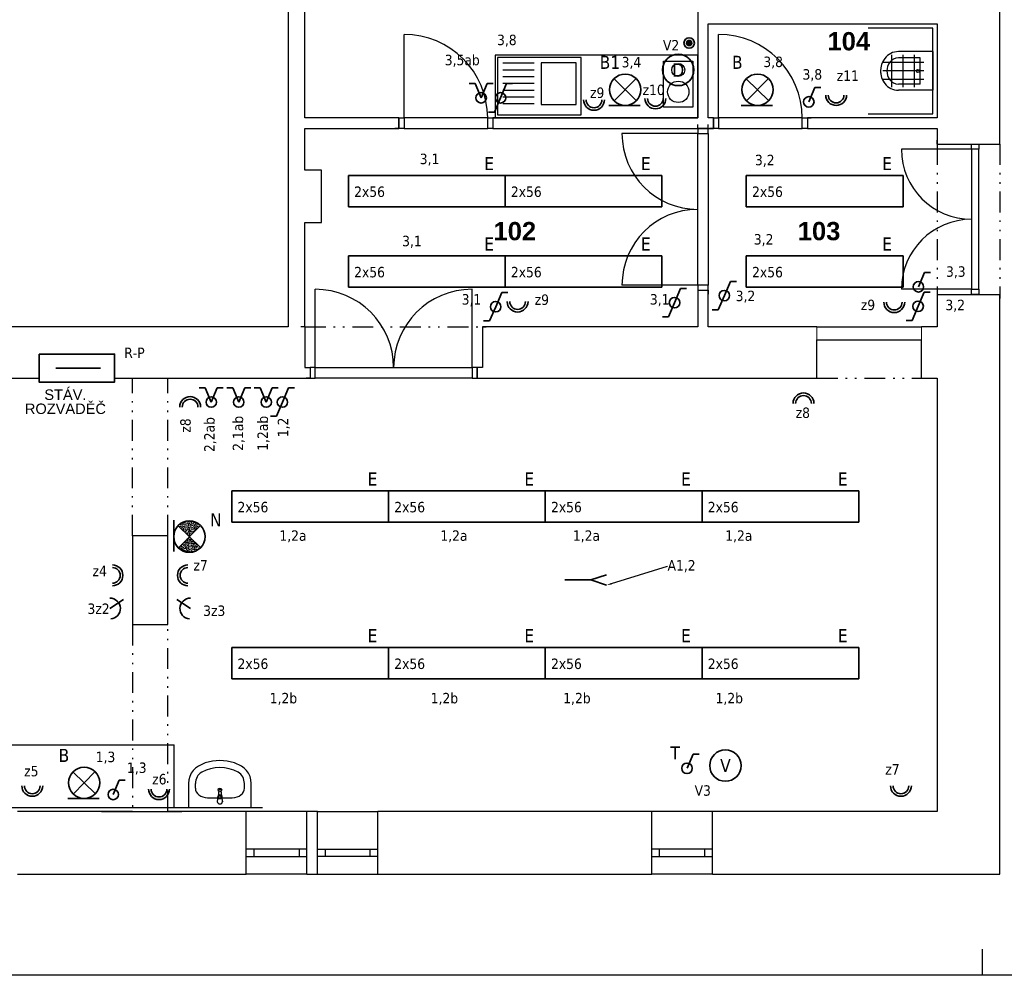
# Model space of a CAD drawing. Header units: millimetres. Extents: x -43330 to -14980, y 7648 to 41537.
# Tile 3 of 5: x -34795 to -25373, y 26687 to 35836. Entities that reach past the tile are written whole.
import ezdxf
from ezdxf import colors
from ezdxf.entities.mleader import LeaderData, LeaderLine
from ezdxf.enums import TextEntityAlignment as Align
from ezdxf.math import Vec2, Vec3

# ---------------------------------------------------------------- set-up
doc = ezdxf.new("R2010")
doc.units = ezdxf.units.MM
doc.header["$MEASUREMENT"] = 0
doc.linetypes.add('Čerchovaná se dvěma tečkami M', pattern=[455, 200, -75, 15, -75, 15, -75])
doc.linetypes.add('Čárkovaná M', pattern=[200, 100, -100])
for name, color, linetype, lineweight in [('0_E_Osv', 1, 'Continuous', 35), ('0_E_Pop', 4, 'Continuous', 20), ('E_BYTY', 1, 'Continuous', 35)]:
    doc.layers.add(name, color=color, linetype=linetype, lineweight=lineweight)
for name, color, linetype in [('Dveře ArchiCADu', 7, 'Continuous'), ('Nábytek', 7, 'Continuous'), ('Okna ArchiCADu', 7, 'Continuous'), ('SLEPAK', 7, 'Continuous')]:
    doc.layers.add(name, color=color, linetype=linetype)
doc.styles.add('GENERATED_STYLE_1', font='arialbd.ttf')
doc.styles.add('GENERATED_STYLE_2', font='arial.ttf')
doc.styles.get("Standard").update_dxf_attribs({"font": 'tahoma.ttf'})

# ---------------------------------------------------------------- blocks, each defined once
blk = doc.blocks.new('Sv_zářivkové 2x36W')
at = {"linetype": 'Continuous'}
for p, q in [((1500, 150), (0, 150)), ((0, 150), (0, -150)), ((1500, -150), (1500, 150)), ((0, -150), (1500, -150))]:
    blk.add_line(p, q, dxfattribs=at)
at = {"flags": 9}
for tag, p in [('MJ', (200, 331.1)), ('SKUPINA', (200, 181.1))]:
    blk.add_attdef(tag, text='', height=100, dxfattribs=at).set_placement(p, align=Align.RIGHT)
for tag, p, height, flags in [('OZNAČENÍ', (1300, 200), 125, 8), ('TYP', (54.9, -56.5), 100, 8), ('VÝROBCE', (300, -300), 100, 9), ('POPIS', (300, -450), 100, 9), ('POZNÁMKA', (300, -600), 100, 9)]:
    blk.add_attdef(tag, p, '', height=height, dxfattribs=dict(flags=flags))
blk = doc.blocks.new('Zásuvka 230V_Dvojitá')
for radius in [99.9, 75]:
    blk.add_arc((0, 99.9), radius, 180, 0)
for tag, p, height, flags in [('OZNAČENÍ', (100, 150), 125, 8), ('TYP', (200, 0), 100, 9), ('VÝROBCE', (200, -150), 100, 9), ('POPIS', (-300, -350), 100, 9), ('POZNÁMKA', (-300, -500), 100, 9)]:
    blk.add_attdef(tag, p, '', height=height, dxfattribs=dict(flags=flags))
at = {"flags": 9}
for tag, p in [('MJ', (-350, 150)), ('SKUPINA', (-350, 0))]:
    blk.add_attdef(tag, text='', height=100, dxfattribs=at).set_placement(p, align=Align.RIGHT)
blk = doc.blocks.new('Sv_žárovkové nástěnné')
at = {"linetype": 'Continuous'}
blk.add_line((-149.9, 156.7), (-149.9, -143.3), dxfattribs=at)
for p, q in [((-107.2, 104.9), (107.2, -104.9)), ((-104.9, -107.2), (104.9, 107.2))]:
    blk.add_line(p, q)
blk.add_circle((0, 0), 150)
at = {"flags": 9}
for tag, p in [('MJ', (-250, 100)), ('SKUPINA', (-250, -50))]:
    blk.add_attdef(tag, text='', height=100, dxfattribs=at).set_placement(p, align=Align.RIGHT)
for tag, p, height, flags in [('OZNAČENÍ', (200, 100), 125, 8), ('TYP', (300, -50), 100, 9), ('VÝROBCE', (300, -200), 100, 9), ('POPIS', (-200, -400), 100, 9), ('POZNÁMKA', (-200, -550), 100, 9)]:
    blk.add_attdef(tag, p, '', height=height, dxfattribs=dict(flags=flags))
blk = doc.blocks.new('Spínač jednopólový ř.1')
for p, q in [((0, 0), (57.6, 136.5)), ((57.6, 136.5), (115.1, 136.5))]:
    blk.add_line(p, q)
blk.add_circle((0, 0), 50)
at = {"flags": 9}
for tag, p in [('MJ', (-300, 200)), ('SKUPINA', (-300, 50))]:
    blk.add_attdef(tag, text='', height=100, dxfattribs=at).set_placement(p, align=Align.RIGHT)
for tag, p, height, flags in [('OZNAČENÍ', (150, 200), 125, 8), ('TYP', (250, 50), 100, 9), ('VÝROBCE', (250, -100), 100, 9), ('POPIS', (-250, -300), 100, 9), ('POZNÁMKA', (-250, -450), 100, 9)]:
    blk.add_attdef(tag, p, '', height=height, dxfattribs=dict(flags=flags))
blk = doc.blocks.new('Spínač střídavý_schod ř.6')
for p, q in [((0, 0), (57.6, 136.5)), ((57.6, 136.5), (115.1, 136.5)), ((0, 0), (-57.6, -136.5)), ((-57.6, -136.5), (-115.1, -136.5))]:
    blk.add_line(p, q)
blk.add_circle((0, 0), 50)
for tag, p, height, flags in [('OZNAČENÍ', (150, 150), 125, 8), ('TYP', (250, 0), 100, 9), ('VÝROBCE', (250, -150), 100, 9), ('POPIS', (-250, -350), 100, 9), ('POZNÁMKA', (-250, -500), 100, 9)]:
    blk.add_attdef(tag, p, '', height=height, dxfattribs=dict(flags=flags))
at = {"flags": 9}
for tag, p in [('MJ', (-300, 150)), ('SKUPINA', (-300, 0))]:
    blk.add_attdef(tag, text='', height=100, dxfattribs=at).set_placement(p, align=Align.RIGHT)
blk = doc.blocks.new('Spínač sérivý ř.5')
for p, q in [((-57.6, 136.5), (-115.1, 136.5)), ((0, 0), (-57.6, 136.5)), ((0, 0), (57.6, 136.5)), ((57.6, 136.5), (115.1, 136.5))]:
    blk.add_line(p, q)
blk.add_circle((0, 0), 50)
at = {"flags": 9}
for tag, p in [('MJ', (-300, 200)), ('SKUPINA', (-300, 50))]:
    blk.add_attdef(tag, text='', height=100, dxfattribs=at).set_placement(p, align=Align.RIGHT)
for tag, p, height, flags in [('OZNAČENÍ', (150, 200), 125, 8), ('TYP', (250, 50), 100, 9), ('VÝROBCE', (250, -100), 100, 9), ('POPIS', (-250, -300), 100, 9), ('POZNÁMKA', (-250, -450), 100, 9)]:
    blk.add_attdef(tag, p, '', height=height, dxfattribs=dict(flags=flags))
blk = doc.blocks.new('Ventilátor')
blk.add_circle((0, 0), 150)
at = {"flags": 8}
blk.add_attdef('OZNAČENÍ', text='', height=125, dxfattribs=at).set_placement((0, 0), align=Align.MIDDLE)
at = {"flags": 9}
for tag, p in [('MJ', (-250, 50)), ('SKUPINA', (-250, -100))]:
    blk.add_attdef(tag, text='', height=100, dxfattribs=at).set_placement(p, align=Align.RIGHT)
for tag, p in [('TYP', (300, -100)), ('VÝROBCE', (300, -250)), ('POPIS', (-200, -450)), ('POZNÁMKA', (-200, -600))]:
    blk.add_attdef(tag, p, '', height=100, dxfattribs=at)
blk = doc.blocks.new('Vývod 230V')
at = {"linetype": 'Continuous'}
for p, q in [((-250, 0), (-400, 50)), ((-250, 0), (-400, -50)), ((0, 0), (-250, 0))]:
    blk.add_line(p, q, dxfattribs=at)
at = {"flags": 9}
for tag, p in [('MJ', (-500, 100)), ('SKUPINA', (-500, -50))]:
    blk.add_attdef(tag, text='', height=100, dxfattribs=at).set_placement(p, align=Align.RIGHT)
for tag, p, height, flags in [('OZNAČENÍ', (-250, 100), 125, 8), ('TYP', (50, -50), 100, 9), ('VÝROBCE', (50, -200), 100, 9), ('POPIS', (-450, -400), 100, 9), ('POZNÁMKA', (-450, -550), 100, 9)]:
    blk.add_attdef(tag, p, '', height=height, dxfattribs=dict(flags=flags))
blk = doc.blocks.new('Zásuvka 230V_Jednoduchá')
blk.add_arc((-4.2, 99.9), 100, 184.7579, 0)
for tag, p, height, flags in [('OZNAČENÍ', (150, 150), 125, 8), ('TYP', (250, 0), 100, 9), ('VÝROBCE', (250, -150), 100, 9), ('POPIS', (-250, -350), 100, 9), ('POZNÁMKA', (-250, -500), 100, 9)]:
    blk.add_attdef(tag, p, '', height=height, dxfattribs=dict(flags=flags))
at = {"flags": 9}
for tag, p in [('MJ', (-300, 150)), ('SKUPINA', (-300, 0))]:
    blk.add_attdef(tag, text='', height=100, dxfattribs=at).set_placement(p, align=Align.RIGHT)
blk = doc.blocks.new('TL_ZV')
at = {"linetype": 'Continuous'}
blk.add_hatch(color=256, dxfattribs=at).paths.add_polyline_path([(100, 0, 1), (-100, 0, 1)])
for radius in [200, 100]:
    blk.add_circle((0, 0), radius)
blk = doc.blocks.new('Svítidlo nouzové')
h = blk.add_hatch()
h.set_pattern_fill('AR-CONC', color=256, scale=0.1, style=0)
h.set_pattern_definition([(50, (-8666.152, -7655.05), (18.218467, -1.593909), [1.905, -20.955]), (355, (-8666.152, -7655.05), (-3.524283, 19.105664), [1.524, -16.764]), (100.451, (-8664.633, -7655.184), (14.69425, 17.51167), [1.619, -17.809]), (46.1842, (-8666.152, -7649.97), (27.107904, -4.204233), [2.8575, -31.4325]), (96.6356, (-8663.893, -7650.32), (23.740423, 24.742556), [2.4285, -26.7135]), (351.184, (-8666.152, -7649.97), (23.74046, 24.74251), [2.286, -25.146]), (21, (-8663.612, -7651.24), (15.161488, -10.226552), [1.905, -20.955]), (326, (-8663.612, -7651.24), (6.180203, 18.418797), [1.524, -16.764]), (71.4514, (-8662.348, -7652.093), (21.34165, 8.192286), [1.619, -17.809]), (37.5, (-8666.152, -7655.051), (0.3088603, 8.455504), [0, -16.5608, 0, -17.018, 0, -16.8275]), (7.5, (-8666.152, -7655.051), (6.681966, 10.0180575), [0, -9.7028, 0, -16.1798, 0, -6.4135]), (327.5, (-8671.816, -7655.051), (13.5590595, -0.5728744), [0, -6.35, 0, -19.812, 0, -26.289]), (317.5, (-8674.356, -7655.051), (14.812918, 2.542649), [0, -8.255, 0, -13.1572, 0, -18.669])])
h.paths.add_polyline_path([(104.9, 107.2, 0.414214), (-107.2, 104.9), (0, 0)])
h.paths.add_polyline_path([(107.2, -104.9), (0, 0), (-104.9, -107.2, 0.414214)])
at = {"linetype": 'Continuous'}
blk.add_line((-149.9, 156.7), (-149.9, -143.3), dxfattribs=at)
for p, q in [((-107.2, 104.9), (107.2, -104.9)), ((-104.9, -107.2), (104.9, 107.2))]:
    blk.add_line(p, q)
blk.add_circle((0, 0), 150)
at = {"flags": 9}
for tag, p in [('MJ', (-252.3, 99.1)), ('SKUPINA', (-252.3, -50.9))]:
    blk.add_attdef(tag, text='', height=100, dxfattribs=at).set_placement(p, align=Align.RIGHT)
for tag, p, height, flags in [('OZNAČENÍ', (197.7, 99.1), 125, 8), ('TYP', (297.7, -50.9), 100, 9), ('VÝROBCE', (297.7, -200.9), 100, 9), ('POPIS', (-202.3, -400.9), 100, 9), ('POZNÁMKA', (-202.3, -550.9), 100, 9)]:
    blk.add_attdef(tag, p, '', height=height, dxfattribs=dict(flags=flags))

msp = doc.modelspace()

# ---------------------------------------------------------------- linework, layer by layer
at = {"layer": '0_E_Osv'}
for p, q in [((-34449.5, 32501.1), (-34020.9, 32501.1)), ((-33932, 30198.7), (-33803.3, 30285)), ((-33161.7, 30198.7), (-33290.3, 30285))]:
    msp.add_line(p, q, dxfattribs=at)
msp.add_lwpolyline([(-34610.2, 32634.9), (-33886.9, 32634.9), (-33886.9, 32367.2), (-34610.2, 32367.2)], close=True, dxfattribs=at)
at = {"layer": 'Dveře ArchiCADu', "linetype": 'Continuous'}
for p, q in [((-31116.8, 34895.2), (-31116.8, 35695.2)), ((-28106.8, 34895.2), (-28106.8, 35695.2)), ((-31166.8, 34895.2), (-31203.8, 34895.2)), ((-31166.8, 34895.2), (-31116.8, 34895.2)), ((-31166.8, 34795.2), (-31166.8, 34895.2)), ((-31166.8, 34895.2), (-31166.8, 34795.2)), ((-30316.8, 34895.2), (-31116.8, 34895.2)), ((-31116.8, 34895.2), (-31116.8, 34795.2)), ((-30316.8, 34795.2), (-30316.8, 34895.2)), ((-30316.8, 34895.2), (-30266.8, 34895.2)), ((-30266.8, 34895.2), (-30266.8, 34795.2)), ((-30266.8, 34895.2), (-30266.8, 34795.2)), ((-30266.8, 34895.2), (-30229.8, 34895.2)), ((-28156.8, 34895.2), (-28193.8, 34895.2)), ((-28156.8, 34895.2), (-28106.8, 34895.2)), ((-28156.8, 34795.2), (-28156.8, 34895.2)), ((-28156.8, 34895.2), (-28156.8, 34795.2)), ((-27306.8, 34895.2), (-28106.8, 34895.2)), ((-28106.8, 34895.2), (-28106.8, 34795.2)), ((-27306.8, 34795.2), (-27306.8, 34895.2)), ((-27306.8, 34895.2), (-27256.8, 34895.2)), ((-27256.8, 34895.2), (-27256.8, 34795.2)), ((-27256.8, 34895.2), (-27256.8, 34795.2)), ((-27256.8, 34895.2), (-27219.8, 34895.2)), ((-31166.8, 34795.2), (-31203.8, 34795.2)), ((-31116.8, 34795.2), (-31166.8, 34795.2)), ((-31116.8, 34795.2), (-30316.8, 34795.2)), ((-30266.8, 34795.2), (-30316.8, 34795.2)), ((-30266.8, 34795.2), (-30229.8, 34795.2)), ((-28306.8, 34795.2), (-28306.8, 34832.2)), ((-28306.8, 34795.2), (-28306.8, 34745.2)), ((-28206.8, 34795.2), (-28306.8, 34795.2)), ((-28306.8, 34795.2), (-28206.8, 34795.2)), ((-28206.8, 34795.2), (-28206.8, 34832.2)), ((-28206.8, 34745.2), (-28206.8, 34795.2)), ((-28156.8, 34795.2), (-28193.8, 34795.2)), ((-28106.8, 34795.2), (-28156.8, 34795.2)), ((-28106.8, 34795.2), (-27306.8, 34795.2)), ((-27256.8, 34795.2), (-27306.8, 34795.2)), ((-27256.8, 34795.2), (-27219.8, 34795.2)), ((-28306.8, 34745.2), (-29031.8, 34745.2)), ((-28306.8, 33295.2), (-28306.8, 34745.2)), ((-28306.8, 34745.2), (-28206.8, 34745.2)), ((-28206.8, 34745.2), (-28206.8, 33295.2)), ((-26016.8, 34645.2), (-26016.8, 34682.2)), ((-25416.8, 34645.2), (-25416.8, 34682.2)), ((-25686.8, 34595.2), (-26356.8, 34595.2)), ((-26016.8, 34645.2), (-25686.8, 34645.2)), ((-25686.8, 34595.2), (-25686.8, 34645.2)), ((-25686.8, 34645.2), (-25616.8, 34645.2)), ((-25686.8, 34645.2), (-25616.8, 34645.2)), ((-25686.8, 34595.2), (-25686.8, 33255.2)), ((-25616.8, 34595.2), (-25686.8, 34595.2)), ((-25616.8, 34645.2), (-25616.8, 34595.2)), ((-25616.8, 34645.2), (-25416.8, 34645.2)), ((-25616.8, 33255.2), (-25616.8, 34595.2)), ((-28306.8, 33295.2), (-29031.8, 33295.2)), ((-28206.8, 33295.2), (-28306.8, 33295.2)), ((-28306.8, 33295.2), (-28306.8, 33245.2)), ((-28206.8, 33245.2), (-28206.8, 33295.2)), ((-31966.8, 32505.2), (-31966.8, 33255.2)), ((-30466.8, 32505.2), (-30466.8, 33255.2)), ((-28306.8, 33245.2), (-28206.8, 33245.2)), ((-28306.8, 33245.2), (-28206.8, 33245.2)), ((-28306.8, 33245.2), (-28306.8, 33208.2)), ((-28206.8, 33245.2), (-28206.8, 33208.2)), ((-25686.8, 33255.2), (-26356.8, 33255.2)), ((-26016.8, 33205.2), (-25686.8, 33205.2)), ((-26016.8, 33205.2), (-26016.8, 33168.2)), ((-25686.8, 33205.2), (-25686.8, 33255.2)), ((-25686.8, 33255.2), (-25616.8, 33255.2)), ((-25616.8, 33205.2), (-25686.8, 33205.2)), ((-25686.8, 33205.2), (-25616.8, 33205.2)), ((-25616.8, 33255.2), (-25616.8, 33205.2)), ((-25616.8, 33205.2), (-25416.8, 33205.2)), ((-25416.8, 33205.2), (-25416.8, 33168.2)), ((-32066.8, 32895.2), (-32103.8, 32895.2)), ((-32066.8, 32895.2), (-32066.8, 32505.2)), ((-30366.8, 32895.2), (-30366.8, 32505.2)), ((-30366.8, 32895.2), (-30329.8, 32895.2)), ((-32066.8, 32505.2), (-32016.8, 32505.2)), ((-31966.8, 32505.2), (-32016.8, 32505.2)), ((-32016.8, 32505.2), (-32016.8, 32405.2)), ((-32016.8, 32505.2), (-32016.8, 32405.2)), ((-31966.8, 32505.2), (-30466.8, 32505.2)), ((-31966.8, 32405.2), (-31966.8, 32505.2)), ((-30416.8, 32505.2), (-30466.8, 32505.2)), ((-30466.8, 32505.2), (-30466.8, 32405.2)), ((-30416.8, 32405.2), (-30416.8, 32505.2)), ((-30416.8, 32505.2), (-30416.8, 32405.2)), ((-30366.8, 32505.2), (-30416.8, 32505.2)), ((-32016.8, 32405.2), (-32053.8, 32405.2)), ((-32016.8, 32405.2), (-31966.8, 32405.2)), ((-30466.8, 32405.2), (-31966.8, 32405.2)), ((-30466.8, 32405.2), (-30416.8, 32405.2)), ((-30416.8, 32405.2), (-30379.8, 32405.2))]:
    msp.add_line(p, q, dxfattribs=at)
at = {"layer": 'Dveře ArchiCADu', "linetype": 'Čerchovaná se dvěma tečkami M'}
for p, q in [((-26016.8, 34645.2), (-26016.8, 33205.2)), ((-25416.8, 34645.2), (-25416.8, 33205.2)), ((-32066.8, 32895.2), (-30366.8, 32895.2))]:
    msp.add_line(p, q, dxfattribs=at)
at = {"layer": 'Dveře ArchiCADu', "color": 30, "linetype": 'Čárkovaná M', "lineweight": 20}
for p, q in [((-27166.8, 32795.2), (-27166.8, 32895.2)), ((-26166.8, 32795.2), (-26166.8, 32895.2)), ((-27166.8, 32795.2), (-27166.8, 32405.2)), ((-26166.8, 32795.2), (-26166.8, 32405.2))]:
    msp.add_line(p, q, dxfattribs=at)
at = {"layer": 'Dveře ArchiCADu', "linetype": 'Continuous'}
for centre, radius, start, end in [((-31116.8, 34895.2), 800, 0, 90), ((-28106.8, 34895.2), 800, 0, 90), ((-28306.8, 34745.2), 725, 180, 270), ((-25686.8, 34595.2), 670, 180, 270), ((-28306.8, 33295.2), 725, 90, 180), ((-25686.8, 33255.2), 670, 90, 180), ((-31966.8, 32505.2), 750, 0, 90), ((-30466.8, 32505.2), 750, 90, 180)]:
    msp.add_arc(centre, radius, start, end, dxfattribs=at)
at = {"layer": 'Nábytek', "linetype": 'Continuous'}
for p, q in [((-26056.8, 35530.2), (-26386.8, 35530.2)), ((-26056.8, 35530.2), (-26056.8, 35160.2)), ((-29421.3, 35474.3), (-30221.3, 35474.3)), ((-30221.3, 35474.3), (-30221.3, 34924.3)), ((-29421.3, 34924.3), (-29421.3, 35474.3)), ((-26176.8, 35470.2), (-26386.8, 35470.2)), ((-26176.8, 35220.2), (-26176.8, 35470.2)), ((-29871.3, 35419.3), (-30171.3, 35419.3)), ((-29871.3, 35354.3), (-30171.3, 35354.3)), ((-29471.3, 35424.3), (-29806.3, 35424.3)), ((-29806.3, 35424.3), (-29806.3, 35024.3)), ((-29471.3, 35024.3), (-29471.3, 35424.3)), ((-29871.3, 35289.3), (-30171.3, 35289.3)), ((-29871.3, 35224.3), (-30171.3, 35224.3)), ((-29871.3, 35159.3), (-30171.3, 35159.3)), ((-26176.8, 35220.2), (-26386.8, 35220.2)), ((-26056.8, 35160.2), (-26386.8, 35160.2)), ((-29871.3, 35094.3), (-30171.3, 35094.3)), ((-29871.3, 35029.3), (-30171.3, 35029.3)), ((-29806.3, 35024.3), (-29471.3, 35024.3)), ((-30221.3, 34924.3), (-29421.3, 34924.3)), ((-32950.4, 28739), (-33019.4, 28720.7)), ((-32879.4, 28745.2), (-32950.4, 28739)), ((-32808.5, 28739), (-32879.4, 28745.2)), ((-32739.4, 28720.7), (-32808.5, 28739)), ((-33134.9, 28648.6), (-33153.9, 28621.2)), ((-33111.6, 28672), (-33134.9, 28648.6)), ((-33084.6, 28690.8), (-33111.6, 28672)), ((-33019.4, 28720.7), (-33084.6, 28690.8)), ((-32674.2, 28690.8), (-32739.4, 28720.7)), ((-32647.3, 28672), (-32674.2, 28690.8)), ((-32623.9, 28648.6), (-32647.3, 28672)), ((-32604.9, 28621.2), (-32623.9, 28648.6)), ((-33176.5, 28558), (-33179.4, 28524.3)), ((-33167.9, 28590.6), (-33176.5, 28558)), ((-33153.9, 28621.2), (-33167.9, 28590.6)), ((-32590.9, 28590.6), (-32604.9, 28621.2)), ((-32582.3, 28558), (-32590.9, 28590.6)), ((-32579.4, 28524.3), (-32582.3, 28558)), ((-33179.4, 28524.3), (-33179.4, 28295.2)), ((-33114.2, 28478.5), (-33114.2, 28524.3)), ((-32890.5, 28456.9), (-32897.2, 28404)), ((-32861.7, 28404), (-32868.3, 28456.9)), ((-32644.6, 28478.5), (-32644.6, 28524.3)), ((-32579.4, 28295.2), (-32579.4, 28524.3)), ((-32998.2, 28387.5), (-32760.6, 28387.5)), ((-32900.4, 28394.4), (-32904.4, 28352.5)), ((-32893, 28377.4), (-32893, 28392.3)), ((-32865.8, 28377.4), (-32893, 28377.4)), ((-32865.8, 28392.3), (-32865.8, 28377.4)), ((-32854.4, 28352.5), (-32858.4, 28394.4)), ((-33179.4, 28295.2), (-32579.4, 28295.2))]:
    msp.add_line(p, q, dxfattribs=at)
for centre, radius in [((-26199.3, 35345.2), 15), ((-32879.4, 28462.7), 17.5)]:
    msp.add_circle(centre, radius, dxfattribs=at)
for centre, radius, start, end in [((-26386.8, 35367.7), 162.5, 90, 143.1301), ((-26356.8, 35345.2), 200, 143.1301, 216.8699), ((-26356.8, 35345.2), 140, 143.1301, 216.8699), ((-26386.8, 35367.7), 102.5, 90, 143.1301), ((-26356.8, 35345.2), 200, 180, 216.8699), ((-26386.8, 35322.7), 102.5, 216.8699, 270), ((-26386.8, 35322.7), 162.5, 216.8699, 270), ((-26386.8, 35322.7), 162.5, 216.8699, 270), ((-32879.4, 28455.5), 11.2, 7.13892, 172.86108), ((-32879.4, 28392.5), 21.1, 147.22897, 174.83039), ((-32879.4, 28392.5), 21.1, 32.77103, 147.22897), ((-32879.4, 28392.3), 13.6, 0, 180), ((-32879.4, 28392.5), 21.1, 5.16961, 32.77103), ((-32879.4, 28352.5), 25, 180, 0)]:
    msp.add_arc(centre, radius, start, end, dxfattribs=at)
for centre, major_axis, ratio, start_param, end_param in [((-32879.4, 28295.2), (0, -381.8), 0.956522, 2.644618, 3.638567), ((-32998.3, 28524.3), (0, -121.2), 0.956522, 3.638567, 4.712389), ((-32760.6, 28524.3), (0, -121.2), 0.956522, 1.570796, 2.644618), ((-32998.1, 28478.5), (116.1, 0), 0.783646, 3.141593, 4.712389), ((-32760.7, 28478.5), (116.1, 0), 0.783646, 4.712389, 6.283185)]:
    msp.add_ellipse(centre, major_axis=major_axis, ratio=ratio, start_param=start_param, end_param=end_param, dxfattribs=at)
for p in [(-32890.5, 28456.9), (-32900.4, 28394.4), (-32861.7, 28404), (-32854.4, 28352.5)]:
    msp.add_point(p, dxfattribs=at)
at = {"layer": 'Okna ArchiCADu', "linetype": 'Continuous'}
for p, q in [((-32046.8, 28255.2), (-32626.8, 28255.2)), ((-31946.8, 28255.2), (-31366.8, 28255.2)), ((-28166.8, 28255.2), (-28746.8, 28255.2)), ((-32551.8, 27895.2), (-32626.8, 27895.2)), ((-32626.8, 27825.2), (-32626.8, 27895.2)), ((-32551.8, 27825.2), (-32551.8, 27895.2)), ((-32121.8, 27895.2), (-32551.8, 27895.2)), ((-32046.8, 27895.2), (-32121.8, 27895.2)), ((-32121.8, 27895.2), (-32121.8, 27825.2)), ((-32046.8, 27825.2), (-32046.8, 27895.2)), ((-31946.8, 27895.2), (-31871.8, 27895.2)), ((-31946.8, 27825.2), (-31946.8, 27895.2)), ((-31871.8, 27895.2), (-31871.8, 27825.2)), ((-31871.8, 27895.2), (-31441.8, 27895.2)), ((-31441.8, 27825.2), (-31441.8, 27895.2)), ((-31441.8, 27895.2), (-31366.8, 27895.2)), ((-31366.8, 27825.2), (-31366.8, 27895.2)), ((-28671.8, 27895.2), (-28746.8, 27895.2)), ((-28746.8, 27825.2), (-28746.8, 27895.2)), ((-28671.8, 27825.2), (-28671.8, 27895.2)), ((-28241.8, 27895.2), (-28671.8, 27895.2)), ((-28166.8, 27895.2), (-28241.8, 27895.2)), ((-28241.8, 27895.2), (-28241.8, 27825.2)), ((-28166.8, 27825.2), (-28166.8, 27895.2)), ((-32626.8, 27825.2), (-32551.8, 27825.2)), ((-32551.8, 27825.2), (-32121.8, 27825.2)), ((-32121.8, 27825.2), (-32046.8, 27825.2)), ((-31871.8, 27825.2), (-31946.8, 27825.2)), ((-31441.8, 27825.2), (-31871.8, 27825.2)), ((-31366.8, 27825.2), (-31441.8, 27825.2)), ((-28746.8, 27825.2), (-28671.8, 27825.2)), ((-28671.8, 27825.2), (-28241.8, 27825.2)), ((-28241.8, 27825.2), (-28166.8, 27825.2)), ((-32046.8, 27655.2), (-32626.8, 27655.2)), ((-31946.8, 27655.2), (-31366.8, 27655.2)), ((-28166.8, 27655.2), (-28746.8, 27655.2))]:
    msp.add_line(p, q, dxfattribs=at)
at = {"layer": 'SLEPAK', "linetype": 'Continuous'}
for p, q in [((-26056.8, 35755.2), (-26674.8, 35755.2)), ((-26056.8, 34935.2), (-26056.8, 35755.2)), ((-28306.8, 35495.2), (-30244.7, 35495.2)), ((-30244.7, 35495.2), (-30244.7, 34895.2)), ((-28632.8, 35437.6), (-28354.1, 35437.6)), ((-28632.8, 34998.8), (-28632.8, 35437.6)), ((-28354.1, 35437.6), (-28354.1, 34998.8)), ((-28306.8, 34895.2), (-28306.8, 35495.2)), ((-26449.4, 35191.2), (-26449.4, 35499.1)), ((-26340.5, 35191.2), (-26340.5, 35499.1)), ((-26231.7, 35191.2), (-26231.7, 35499.1)), ((-26144.5, 35427.8), (-26536.2, 35427.8)), ((-26144.5, 35345.2), (-26536.2, 35345.2)), ((-26144.5, 35262.6), (-26536.2, 35262.6)), ((-28354.1, 34998.8), (-28632.8, 34998.8)), ((-31166.8, 34895.2), (-31203.8, 34895.2)), ((-31166.8, 34895.2), (-31166.8, 34795.2)), ((-30266.8, 34895.2), (-30229.8, 34895.2)), ((-30266.8, 34895.2), (-30266.8, 34795.2)), ((-30244.7, 34895.2), (-28306.8, 34895.2)), ((-28156.8, 34895.2), (-28193.8, 34895.2)), ((-28156.8, 34895.2), (-28156.8, 34795.2)), ((-27256.8, 34895.2), (-27219.8, 34895.2)), ((-27256.8, 34895.2), (-27256.8, 34795.2)), ((-26674.8, 34935.2), (-26056.8, 34935.2)), ((-31166.8, 34795.2), (-31203.8, 34795.2)), ((-30266.8, 34795.2), (-30229.8, 34795.2)), ((-28306.8, 34795.2), (-28306.8, 34832.2)), ((-28306.8, 34795.2), (-28206.8, 34795.2)), ((-28206.8, 34795.2), (-28206.8, 34832.2)), ((-28156.8, 34795.2), (-28193.8, 34795.2)), ((-27256.8, 34795.2), (-27219.8, 34795.2)), ((-26016.8, 34645.2), (-26016.8, 34682.2)), ((-25416.8, 34645.2), (-25416.8, 34682.2)), ((-26016.8, 34645.2), (-25686.8, 34645.2)), ((-26016.8, 34645.2), (-25686.8, 34645.2)), ((-25686.8, 34645.2), (-25616.8, 34645.2)), ((-25616.8, 34645.2), (-25416.8, 34645.2)), ((-31906.8, 34395.2), (-32066.8, 34395.2)), ((-31906.8, 33895.2), (-31906.8, 34395.2)), ((-32066.8, 33895.2), (-31906.8, 33895.2)), ((-28306.8, 33245.2), (-28306.8, 33208.2)), ((-28306.8, 33245.2), (-28206.8, 33245.2)), ((-28206.8, 33245.2), (-28206.8, 33208.2)), ((-26016.8, 33205.2), (-26016.8, 33168.2)), ((-26016.8, 33205.2), (-25686.8, 33205.2)), ((-26016.8, 33205.2), (-25686.8, 33205.2)), ((-25686.8, 33205.2), (-25616.8, 33205.2)), ((-25616.8, 33205.2), (-25416.8, 33205.2)), ((-25416.8, 33205.2), (-25416.8, 33168.2)), ((-32066.8, 32895.2), (-32103.8, 32895.2)), ((-32066.8, 32895.2), (-32066.8, 32505.2)), ((-32066.8, 32895.2), (-32066.8, 32505.2)), ((-30366.8, 32895.2), (-30329.8, 32895.2)), ((-30366.8, 32895.2), (-30366.8, 32505.2)), ((-30366.8, 32895.2), (-30366.8, 32505.2)), ((-27166.8, 32895.2), (-26166.8, 32895.2)), ((-27166.8, 32770.2), (-26165.2, 32770.2)), ((-27166.8, 32405.2), (-27166.8, 32770.2)), ((-26166.8, 32405.2), (-26166.8, 32770.2)), ((-32066.8, 32505.2), (-32016.8, 32505.2)), ((-32066.8, 32505.2), (-32016.8, 32505.2)), ((-32016.8, 32505.2), (-32016.8, 32405.2)), ((-30366.8, 32505.2), (-30416.8, 32505.2)), ((-30366.8, 32505.2), (-30416.8, 32505.2)), ((-30416.8, 32505.2), (-30416.8, 32405.2)), ((-32016.8, 32405.2), (-32053.8, 32405.2)), ((-30416.8, 32405.2), (-30379.8, 32405.2)), ((-27391.6, 32405.2), (-27166.8, 32405.2)), ((-26166.8, 32405.2), (-26016.8, 32405.2)), ((-33716.8, 30045.2), (-33376.8, 30045.2)), ((-35672.1, 28895.2), (-33316, 28895.2)), ((-33316, 28295.2), (-33316, 28895.2)), ((-35672.1, 28295.2), (-32472.1, 28295.2)), ((-34012.5, 28255.2), (-33244.6, 28255.2)), ((-32626.8, 27895.2), (-32626.8, 28255.2)), ((-32046.8, 27895.2), (-32046.8, 28255.2)), ((-31946.8, 27895.2), (-31946.8, 28255.2)), ((-31366.8, 27895.2), (-31366.8, 28255.2)), ((-28746.8, 27895.2), (-28746.8, 28255.2)), ((-28166.8, 27895.2), (-28166.8, 28255.2)), ((-32626.8, 27825.2), (-32626.8, 27895.2)), ((-32046.8, 27825.2), (-32046.8, 27895.2)), ((-31946.8, 27825.2), (-31946.8, 27895.2)), ((-31366.8, 27825.2), (-31366.8, 27895.2)), ((-28746.8, 27825.2), (-28746.8, 27895.2)), ((-28166.8, 27825.2), (-28166.8, 27895.2)), ((-32626.8, 27655.2), (-32626.8, 27825.2)), ((-32046.8, 27655.2), (-32046.8, 27825.2)), ((-31946.8, 27655.2), (-31946.8, 27825.2)), ((-31366.8, 27655.2), (-31366.8, 27825.2)), ((-28746.8, 27655.2), (-28746.8, 27825.2)), ((-28166.8, 27655.2), (-28166.8, 27825.2))]:
    msp.add_line(p, q, dxfattribs=at)
at = {"layer": 'SLEPAK', "linetype": 'Čerchovaná se dvěma tečkami M'}
for p, q in [((-33716.8, 30895.2), (-33716.8, 32405.2)), ((-33376.8, 30895.2), (-33376.8, 32405.2)), ((-27166.8, 32405.2), (-26166.8, 32405.2))]:
    msp.add_line(p, q, dxfattribs=at)
at = {"layer": 'SLEPAK', "linetype": 'Continuous', "flags": 128}
for points in [[(-25416.8, 34645.2), (-25416.8, 37575.2)], [(-28306.8, 37175.2), (-28306.8, 34925.2)], [(-32226.8, 36603.5), (-32226.8, 32895.2)], [(-32066.8, 34895.2), (-32066.8, 36255.2)], [(-28206.8, 34925.2), (-28206.8, 35795.2)], [(-28206.8, 35795.2), (-26016.8, 35795.2)], [(-26016.8, 35795.2), (-26016.8, 34895.2)], [(-31166.8, 34895.2), (-32066.8, 34895.2)], [(-28306.8, 34895.2), (-30266.8, 34895.2)], [(-28306.8, 34925.2), (-28306.8, 34895.2)], [(-28206.8, 34895.2), (-28206.8, 34925.2)], [(-28156.8, 34895.2), (-28206.8, 34895.2)], [(-26016.8, 34895.2), (-27256.8, 34895.2)], [(-32066.8, 34395.2), (-32066.8, 34795.2)], [(-32066.8, 34795.2), (-31166.8, 34795.2)], [(-30266.8, 34795.2), (-28306.8, 34795.2)], [(-28206.8, 34795.2), (-28156.8, 34795.2)], [(-27256.8, 34795.2), (-26016.8, 34795.2)], [(-26016.8, 34795.2), (-26016.8, 34645.2)], [(-32066.8, 32895.2), (-32066.8, 33895.2)], [(-28306.8, 33245.2), (-28306.8, 32895.2)], [(-28206.8, 32895.2), (-28206.8, 33245.2)], [(-26016.8, 33205.2), (-26016.8, 32895.2)], [(-25416.8, 27655.2), (-25416.8, 33205.2)], [(-32226.8, 32895.2), (-34906.8, 32895.2)], [(-28306.8, 32895.2), (-30366.8, 32895.2)], [(-27166.8, 32895.2), (-28206.8, 32895.2)], [(-26016.8, 32895.2), (-26166.8, 32895.2)], [(-35696.8, 32405.2), (-34610.2, 32405.2)], [(-33886.9, 32405.2), (-32016.8, 32405.2)], [(-30416.8, 32405.2), (-27166.8, 32405.2)], [(-26166.8, 32405.2), (-26016.8, 32405.2)], [(-26016.8, 32405.2), (-26016.8, 28255.2)], [(-33716.8, 30895.2), (-33716.8, 30045.2)], [(-33376.8, 30895.2), (-33716.8, 30895.2)], [(-33376.8, 30045.2), (-33376.8, 30895.2)], [(-33716.8, 28255.2), (-34816.8, 28255.2)], [(-32626.8, 28255.2), (-33376.8, 28255.2)], [(-31946.8, 28255.2), (-32046.8, 28255.2)], [(-28746.8, 28255.2), (-31366.8, 28255.2)], [(-26016.8, 28255.2), (-28166.8, 28255.2)], [(-34816.8, 27655.2), (-32626.8, 27655.2)], [(-32046.8, 27655.2), (-31946.8, 27655.2)], [(-31366.8, 27655.2), (-28746.8, 27655.2)], [(-28166.8, 27655.2), (-25416.8, 27655.2)], [(-25581.9, 26687.3), (-25581.9, 26937.3)], [(-15081.9, 26687.3), (-43329.9, 26687.3)]]:
    msp.add_lwpolyline(points, dxfattribs=at)
at = {"layer": 'SLEPAK', "linetype": 'Čerchovaná se dvěma tečkami M', "flags": 128}
for points in [[(-33716.8, 30045.2), (-33716.8, 28255.2)], [(-33376.8, 28255.2), (-33376.8, 30045.2)]]:
    msp.add_lwpolyline(points, dxfattribs=at)
at = {"layer": 'SLEPAK', "linetype": 'Continuous'}
for centre, radius in [((-28493.5, 35354.6), 62.3), ((-28493.5, 35145.5), 102.3)]:
    msp.add_circle(centre, radius, dxfattribs=at)

# ---------------------------------------------------------------- block references
at = {"layer": '0_E_Osv', "lineweight": 35, "ltscale": 0.35, "xscale": 0.2500000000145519, "yscale": 0.25, "zscale": 0.25, "rotation": 180}
msp.add_blockref('TL_ZV', (-28388.7, 35612.8), dxfattribs=at)
at = {"layer": '0_E_Osv', "linetype": 'Continuous'}
ref = msp.add_blockref('Sv_žárovkové nástěnné', (-29000.7, 35165.5), dxfattribs=dict(at, rotation=90))
ref.add_attrib('OZNAČENÍ', 'B1', (-29244.8, 35365.5), dxfattribs={"layer": '0', "height": 125})
ref = msp.add_blockref('Ventilátor', (-28493.5, 35354.6), dxfattribs=at)
ref.add_attrib('OZNAČENÍ', 'D', dxfattribs={"layer": '0', "height": 125}).set_placement((-28493.5, 35354.6), align=Align.MIDDLE)
ref = msp.add_blockref('Sv_žárovkové nástěnné', (-27734.6, 35165.5), dxfattribs=dict(at, rotation=90))
ref.add_attrib('OZNAČENÍ', 'B', (-27978.7, 35365.5), dxfattribs={"layer": '0', "height": 125})
for name, p in [('Spínač sérivý ř.5', (-30379.7, 35087.8)), ('Spínač střídavý_schod ř.6', (-30193.4, 35087.8)), ('Spínač jednopólový ř.1', (-27244, 35049.2)), ('Spínač jednopólový ř.1', (-26194.9, 33279.1)), ('Spínač střídavý_schod ř.6', (-28528.7, 33126.9)), ('Spínač střídavý_schod ř.6', (-28052, 33194.7)), ('Spínač střídavý_schod ř.6', (-30240.3, 33088.2)), ('Spínač střídavý_schod ř.6', (-26197.4, 33092.1)), ('Spínač sérivý ř.5', (-32961.9, 32175.6)), ('Spínač sérivý ř.5', (-32698.8, 32175.6)), ('Spínač sérivý ř.5', (-32435.8, 32175.6)), ('Spínač střídavý_schod ř.6', (-32281.3, 32175.6)), ('Spínač jednopólový ř.1', (-33899.7, 28418.2))]:
    msp.add_blockref(name, p, dxfattribs=at)
at = {"layer": '0_E_Osv', "linetype": 'Continuous', "xscale": -1}
for p in [(-29299.3, 34968.9), (-28711.6, 34982.3), (-26982.4, 35015), (-30030.6, 33037.6), (-26425.9, 33032.1), (-34675, 28401.4), (-33462.2, 28369.7), (-26362.1, 28401.4)]:
    msp.add_blockref('Zásuvka 230V_Dvojitá', p, dxfattribs=at)
at = {"layer": '0_E_Osv', "linetype": 'Continuous'}
ref = msp.add_blockref('Sv_zářivkové 2x36W', (-31649.8, 34195.7), dxfattribs=at)
ref.add_attrib('OZNAČENÍ', 'E', (-30349.8, 34395.7), dxfattribs={"layer": '0', "height": 125})
ref.add_attrib('TYP', '2x56', (-31594.8, 34139.2), dxfattribs={"layer": '0', "height": 100})
ref = msp.add_blockref('Sv_zářivkové 2x36W', (-30149.8, 34195.7), dxfattribs=at)
ref.add_attrib('OZNAČENÍ', 'E', (-28849.8, 34395.7), dxfattribs={"layer": '0', "height": 125})
ref.add_attrib('TYP', '2x56', (-30094.8, 34139.2), dxfattribs={"layer": '0', "height": 100})
ref = msp.add_blockref('Sv_zářivkové 2x36W', (-27841.8, 34195.7), dxfattribs=at)
ref.add_attrib('OZNAČENÍ', 'E', (-26541.8, 34395.7), dxfattribs={"layer": '0', "height": 125})
ref.add_attrib('TYP', '2x56', (-27786.8, 34139.2), dxfattribs={"layer": '0', "height": 100})
ref = msp.add_blockref('Sv_zářivkové 2x36W', (-31649.8, 33426.1), dxfattribs=at)
ref.add_attrib('OZNAČENÍ', 'E', (-30349.8, 33626.1), dxfattribs={"layer": '0', "height": 125})
ref.add_attrib('TYP', '2x56', (-31594.8, 33369.5), dxfattribs={"layer": '0', "height": 100})
ref = msp.add_blockref('Sv_zářivkové 2x36W', (-30149.8, 33426.1), dxfattribs=at)
ref.add_attrib('OZNAČENÍ', 'E', (-28849.8, 33626.1), dxfattribs={"layer": '0', "height": 125})
ref.add_attrib('TYP', '2x56', (-30094.8, 33369.5), dxfattribs={"layer": '0', "height": 100})
ref = msp.add_blockref('Sv_zářivkové 2x36W', (-27841.8, 33426.1), dxfattribs=at)
ref.add_attrib('OZNAČENÍ', 'E', (-26541.8, 33626.1), dxfattribs={"layer": '0', "height": 125})
ref.add_attrib('TYP', '2x56', (-27786.8, 33369.5), dxfattribs={"layer": '0', "height": 100})
for name, p, rotation in [('Zásuvka 230V_Dvojitá', (-33164.2, 32227.8), 180), ('Zásuvka 230V_Dvojitá', (-27294.5, 32262.3), 180), ('Zásuvka 230V_Dvojitá', (-33285.3, 30516.4), 270), ('Vývod 230V', (-29579.1, 30472), 180)]:
    msp.add_blockref(name, p, dxfattribs=dict(at, rotation=rotation))
ref = msp.add_blockref('Sv_zářivkové 2x36W', (-32765.8, 31176.5), dxfattribs=at)
ref.add_attrib('OZNAČENÍ', 'E', (-31465.8, 31376.5), dxfattribs={"layer": '0', "height": 125})
ref.add_attrib('TYP', '2x56', (-32710.8, 31119.9), dxfattribs={"layer": '0', "height": 100})
ref = msp.add_blockref('Sv_zářivkové 2x36W', (-31265.8, 31176.5), dxfattribs=at)
ref.add_attrib('OZNAČENÍ', 'E', (-29965.8, 31376.5), dxfattribs={"layer": '0', "height": 125})
ref.add_attrib('TYP', '2x56', (-31210.8, 31119.9), dxfattribs={"layer": '0', "height": 100})
ref = msp.add_blockref('Sv_zářivkové 2x36W', (-29765.8, 31176.5), dxfattribs=at)
ref.add_attrib('OZNAČENÍ', 'E', (-28465.8, 31376.5), dxfattribs={"layer": '0', "height": 125})
ref.add_attrib('TYP', '2x56', (-29710.8, 31119.9), dxfattribs={"layer": '0', "height": 100})
ref = msp.add_blockref('Sv_zářivkové 2x36W', (-28265.8, 31176.5), dxfattribs=at)
ref.add_attrib('OZNAČENÍ', 'E', (-26965.8, 31376.5), dxfattribs={"layer": '0', "height": 125})
ref.add_attrib('TYP', '2x56', (-28210.8, 31119.9), dxfattribs={"layer": '0', "height": 100})
at = {"layer": '0_E_Osv', "linetype": 'Continuous', "xscale": -1, "rotation": 90}
msp.add_blockref('Zásuvka 230V_Dvojitá', (-33808.3, 30516.4), dxfattribs=at)
at = {"layer": '0_E_Osv', "rotation": 90}
msp.add_blockref('Zásuvka 230V_Jednoduchá', (-33832.1, 30202.9), dxfattribs=at)
at = {"layer": '0_E_Osv', "xscale": -1, "rotation": 270}
msp.add_blockref('Zásuvka 230V_Jednoduchá', (-33261.6, 30202.9), dxfattribs=at)
at = {"layer": '0_E_Osv', "linetype": 'Continuous'}
ref = msp.add_blockref('Sv_zářivkové 2x36W', (-32765.8, 29676.5), dxfattribs=at)
ref.add_attrib('OZNAČENÍ', 'E', (-31465.8, 29876.5), dxfattribs={"layer": '0', "height": 125})
ref.add_attrib('TYP', '2x56', (-32710.8, 29619.9), dxfattribs={"layer": '0', "height": 100})
ref = msp.add_blockref('Sv_zářivkové 2x36W', (-31265.8, 29676.5), dxfattribs=at)
ref.add_attrib('OZNAČENÍ', 'E', (-29965.8, 29876.5), dxfattribs={"layer": '0', "height": 125})
ref.add_attrib('TYP', '2x56', (-31210.8, 29619.9), dxfattribs={"layer": '0', "height": 100})
ref = msp.add_blockref('Sv_zářivkové 2x36W', (-29765.8, 29676.5), dxfattribs=at)
ref.add_attrib('OZNAČENÍ', 'E', (-28465.8, 29876.5), dxfattribs={"layer": '0', "height": 125})
ref.add_attrib('TYP', '2x56', (-29710.8, 29619.9), dxfattribs={"layer": '0', "height": 100})
ref = msp.add_blockref('Sv_zářivkové 2x36W', (-28265.8, 29676.5), dxfattribs=at)
ref.add_attrib('OZNAČENÍ', 'E', (-26965.8, 29876.5), dxfattribs={"layer": '0', "height": 125})
ref.add_attrib('TYP', '2x56', (-28210.8, 29619.9), dxfattribs={"layer": '0', "height": 100})
ref = msp.add_blockref('Sv_žárovkové nástěnné', (-34178.6, 28530.2), dxfattribs=dict(at, rotation=90))
ref.add_attrib('OZNAČENÍ', 'B', (-34422.7, 28730.2), dxfattribs={"layer": '0', "height": 125})
ref = msp.add_blockref('Spínač jednopólový ř.1', (-28409.3, 28668.9), dxfattribs=at)
ref.add_attrib('OZNAČENÍ', 'T', (-28567.5, 28754.3), dxfattribs={"layer": '0', "height": 125})
ref = msp.add_blockref('Ventilátor', (-28041.7, 28694.9), dxfattribs=at)
ref.add_attrib('OZNAČENÍ', 'V', dxfattribs={"layer": '0', "height": 125}).set_placement((-28041.7, 28694.9), align=Align.MIDDLE)
at = {"layer": 'E_BYTY', "linetype": 'Continuous'}
ref = msp.add_blockref('Svítidlo nouzové', (-33171.4, 30886.9), dxfattribs=at)
ref.add_attrib('OZNAČENÍ', 'N', (-32973.7, 30986), dxfattribs={"layer": '0', "height": 125})

# ---------------------------------------------------------------- texts
at = {"linetype": 'Continuous', "char_height": 175, "attachment_point": 8, "style": 'GENERATED_STYLE_1'}
for s, insert in [('{104}', (-26861, 35540)), ('{102}', (-30056.9, 33722)), ('{103}', (-27145.6, 33722))]:
    msp.add_mtext(s, dxfattribs=dict(at, insert=insert))
at = {"layer": '0_E_Pop'}
for s, p in [('3,8', (-30227.2, 35592.6)), ('V2', (-28639.4, 35541.2)), ('3,5ab', (-30727.6, 35400)), ('3,4', (-29035, 35380)), ('3,8', (-27678.9, 35382.5)), ('3,8', (-27303.7, 35262.5)), ('z11', (-26976.9, 35249.7)), ('z9', (-29337.5, 35086.8)), ('z10', (-28834.3, 35114.8)), ('3,1', (-30967.2, 34453.2)), ('3,2', (-27759.1, 34442.8)), ('3,1', (-31135.4, 33667.2)), ('3,2', (-27770, 33683.8)), ('3,3', (-25930.9, 33374.8)), ('3,1', (-30565.8, 33108.8)), ('z9', (-29867.4, 33106)), ('3,1', (-28764.6, 33108.8)), ('3,2', (-27943.6, 33141.7)), ('z9', (-26745.9, 33055.7)), ('3,2', (-25936.3, 33055)), ('R-P', (-33795, 32596.6)), ('z8', (-27369.5, 32023.1)), ('1,2a', (-32310.1, 30846.9)), ('1,2a', (-30769.9, 30846.9)), ('1,2a', (-29501.5, 30846.9)), ('1,2a', (-28043.6, 30846.9)), ('z7', (-33132.4, 30562.7)), ('z4', (-34098.1, 30508.6)), ('3z2', (-34146.8, 30146.7)), ('3z3', (-33039.4, 30127.9)), ('1,2b', (-32402.6, 29291.1)), ('1,2b', (-30862.4, 29291.1)), ('1,2b', (-29594, 29291.1)), ('1,2b', (-28136.1, 29291.1)), ('1,3', (-34067.9, 28728.1)), ('z5', (-34752.4, 28592.5)), ('1,3', (-33768.8, 28624.7)), ('z7', (-26511.7, 28609.2)), ('z6', (-33527.3, 28515.4)), ('V3', (-28336.6, 28406.6))]:
    msp.add_text(s, height=100, dxfattribs=at).set_placement(p)
for s, p in [('2,2ab', (-32929.7, 31696.8)), ('2,1ab', (-32656.9, 31708.6)), ('1,2ab', (-32419.8, 31708.6)), ('z8', (-33159, 31882.4)), ('1,2', (-32226, 31839))]:
    msp.add_text(s, height=100, rotation=90, dxfattribs=at).set_placement(p)
at = {"layer": 'SLEPAK', "linetype": 'Continuous', "insert": (-34357.9, 32059.9), "char_height": 100, "width": 854.212, "attachment_point": 8, "line_spacing_factor": 0.809296, "style": 'GENERATED_STYLE_2'}
msp.add_mtext('{STÁV. ROZVADĚČ}', dxfattribs=at)

# ---------------------------------------------------------------- leaders
at = {"layer": '0_E_Pop'}
ml = msp.add_multileader_mtext('Standard', dxfattribs=at)
ml.set_content('A1,2', color=256)
ml.set_leader_properties()
ml.build(insert=Vec2(0, 0))
ml.multileader.update_dxf_attribs({"text_right_attachment_type": 6, "dogleg_length": 0.36, "arrow_head_size": 50})
ctx = ml.context
ctx.base_point, ctx.char_height, ctx.arrow_head_size, ctx.landing_gap_size, ctx.plane_origin = Vec3(-28595.4, 30604.1), 100, 50, 0.09, Vec3(-29179.1, 30422)
ctx.right_attachment = 6
notes = []
notes.append((ctx, [(0, (1, 1, 0), (-28595.7, 30604.1), (1, 0), 0.36, [(0, [(-29179.1, 30422)], 0, [])])]))
ctx.mtext.insert, ctx.mtext.flow_direction = Vec3(-28595.3, 30662.4), 5
for ctx, leaders in notes:
    for number, flags, end, landing, length, lines in leaders:
        leader = LeaderData()
        leader.index, (leader.has_last_leader_line, leader.has_dogleg_vector, leader.attachment_direction) = number, flags
        leader.last_leader_point, leader.dogleg_vector, leader.dogleg_length = Vec3(end), Vec3(landing), length
        for number, points, colour, breaks in lines:
            line = LeaderLine()
            line.index, line.vertices, line.color, line.breaks = number, Vec3.list(points), colors.encode_raw_color(colour), breaks
            leader.lines.append(line)
        ctx.leaders.append(leader)

doc.saveas('drawing.dxf')
